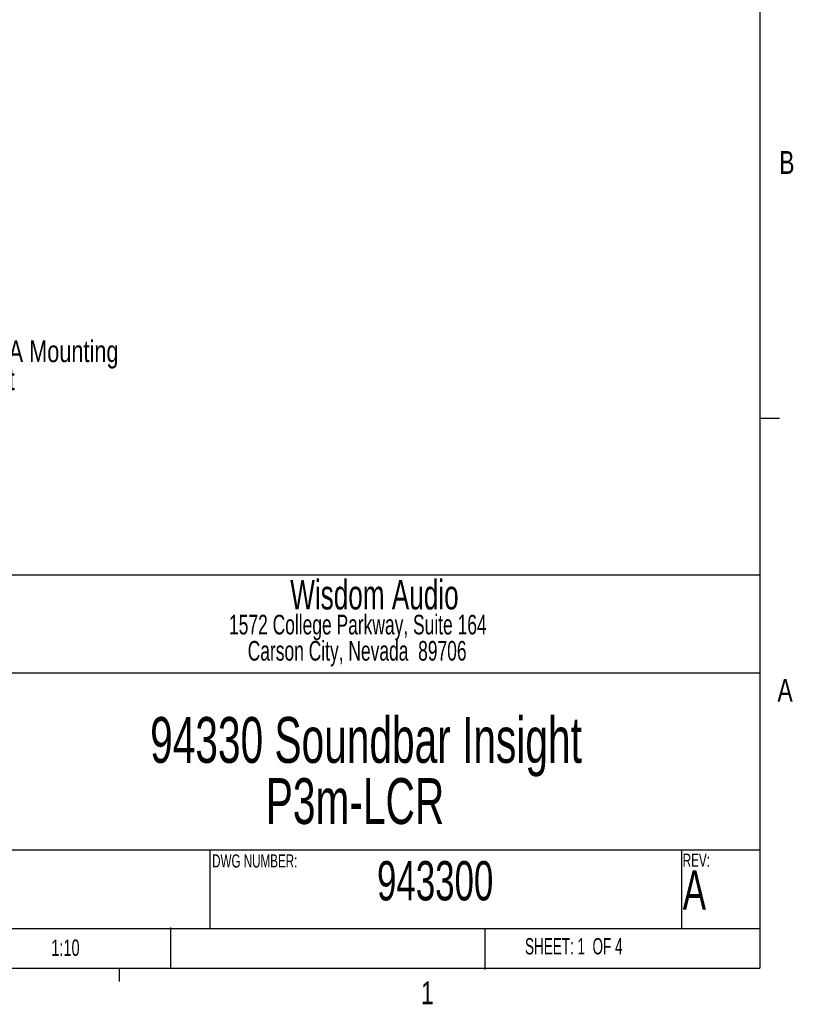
# Model space of a CAD drawing. Header units: inches. Extents: x 0.3 to 33.8, y 0.2 to 21.7.
# Tile 47 of 75: x 28.8 to 33.8, y 0.2 to 6.4. Entities that reach past the tile are written whole.
import ezdxf

# ---------------------------------------------------------------- set-up
doc = ezdxf.new("R2010")
doc.units = ezdxf.units.IN
doc.header["$MEASUREMENT"] = 0
doc.layers.add('BORDERS', color=7, linetype='Continuous')
doc.styles.add('SLDTEXTSTYLE0', font='TXT', dxfattribs={"width": 0.75})
doc.styles.add('SLDTEXTSTYLE3', font='TXT', dxfattribs={"width": 0.663})
doc.styles.add('SLDTEXTSTYLE4', font='TXT', dxfattribs={"width": 0.616429})

# ---------------------------------------------------------------- blocks, each defined once
blk = doc.blocks.new('SW_NOTE_0_4')
at = {"layer": 'BORDERS', "color": 0, "attachment_point": 2, "style": 'SLDTEXTSTYLE3'}
for s, insert, char_height in [('94330 Soundbar Insight', (1.9961, 0.376), 0.291667), ('P3m-LCR', (1.9262, -0.0129), 0.29167)]:
    blk.add_mtext(s, dxfattribs=dict(at, insert=insert, char_height=char_height))
blk = doc.blocks.new('SW_NOTE_0_6')
at = {"layer": 'BORDERS', "color": 0, "char_height": 0.125, "attachment_point": 2, "style": 'SLDTEXTSTYLE3'}
for s, insert in [('1572 College Parkway, Suite 164', (1.1934, 0.1611)), ('Carson City, Nevada  89706', (1.1889, -0.0055))]:
    blk.add_mtext(s, dxfattribs=dict(at, insert=insert))
blk = doc.blocks.new('SW_NOTE_0_13')
at = {"layer": 'BORDERS', "color": 0, "char_height": 0.137795, "attachment_point": 1, "style": 'SLDTEXTSTYLE0'}
for s, insert in [('M6 x 1.0(x4) VESA Mounting', (0.02, 0.0703)), ('Screw Attachment', (0.02, -0.1079))]:
    blk.add_mtext(s, dxfattribs=dict(at, insert=insert))

msp = doc.modelspace()

# ---------------------------------------------------------------- linework, layer by layer
at = {"layer": 'BORDERS', "lineweight": 25}
for p, q in [((33.52288, 21.4106), (33.52288, 0.4106)), ((33.52288, 2.9106), (22.5761, 2.9106)), ((0.52288, 0.4106), (33.52288, 0.4106))]:
    msp.add_line(p, q, dxfattribs=at)
at = {"layer": 'BORDERS'}
for p, q in [((33.52288, 3.9106), (33.64788, 3.9106)), ((28.40288, 2.2906), (33.52264, 2.2906)), ((33.52284, 1.1606), (26.40288, 1.1606)), ((30.02288, 1.1606), (30.02288, 0.6606)), ((33.02288, 1.1606), (33.02288, 0.6606)), ((33.52284, 0.6606), (28.40288, 0.6606)), ((29.77288, 0.6687), (29.77288, 0.41036)), ((31.77288, 0.6606), (31.77288, 0.40227)), ((29.44788, 0.4106), (29.44788, 0.3258))]:
    msp.add_line(p, q, dxfattribs=at)

# ---------------------------------------------------------------- block references
for name, p in [('SW_NOTE_0_13', (27.64081, 4.33408)), ('SW_NOTE_0_4', (29.02088, 1.63261))]:
    msp.add_blockref(name, p, dxfattribs=at)
at = {"layer": 'BORDERS', "color": 250}
msp.add_blockref('SW_NOTE_0_6', (29.77165, 2.49798), dxfattribs=at)

# ---------------------------------------------------------------- texts
at = {"layer": 'BORDERS', "color": 7, "char_height": 0.14583, "attachment_point": 1, "style": 'SLDTEXTSTYLE0'}
for s, insert in [('B', (33.64505, 5.60964)), ('A', (33.63405, 2.25112)), ('1', (31.36684, 0.32667))]:
    msp.add_mtext(s, dxfattribs=dict(at, insert=insert))
at = {"layer": 'BORDERS', "color": 250, "insert": (31.0706, 2.88067), "char_height": 0.1875, "attachment_point": 2, "style": 'SLDTEXTSTYLE3'}
msp.add_mtext('Wisdom Audio', dxfattribs=at)
at = {"layer": 'BORDERS'}
for s, insert, char_height, attachment_point, style in [('DWG NUMBER:', (30.03834, 1.13468), 0.0833333, 1, 'SLDTEXTSTYLE3'), ('REV:', (33.03202, 1.13903), 0.083333, 1, 'SLDTEXTSTYLE3'), ('943300', (31.45696, 1.09202), 0.25, 2, 'SLDTEXTSTYLE3'), ('A', (33.03202, 1.0331), 0.25, 1, 'SLDTEXTSTYLE3'), ('1:10', (29.01549, 0.593), 0.104167, 1, 'SLDTEXTSTYLE3'), ('SHEET: 1  OF 4', (32.02852, 0.60232), 0.1041667, 1, 'SLDTEXTSTYLE4')]:
    msp.add_mtext(s, dxfattribs=dict(at, insert=insert, char_height=char_height, attachment_point=attachment_point, style=style))

doc.saveas('drawing.dxf')
